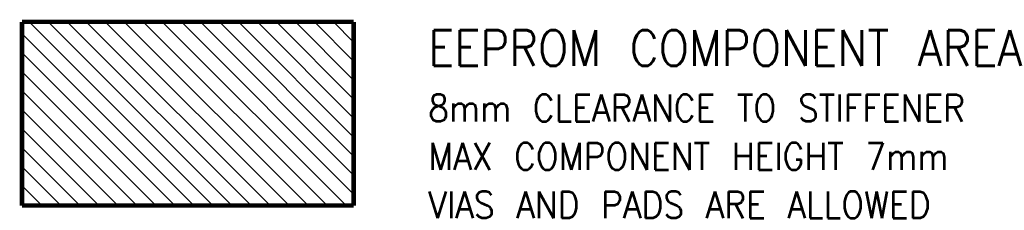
# Model space of a CAD drawing. Header units: inches. Extents: x 71 to 912, y 11 to 605.
# Tile 93 of 94: x 716 to 825, y 175 to 196. Entities that reach past the tile are written whole.
import ezdxf

# ---------------------------------------------------------------- set-up
doc = ezdxf.new("R2010")
doc.units = ezdxf.units.IN
doc.layers.add('1', color=7, linetype='Continuous')
doc.styles.add('CONVERTER_11', font='txt.shx', dxfattribs={"width": 0.9})

msp = doc.modelspace()

# ---------------------------------------------------------------- hatches: boundary and pattern name
at = {"layer": '1', "linetype": 'Continuous'}
h = msp.add_hatch(dxfattribs=at)
h.set_pattern_fill('_USER', color=1, scale=1.5, angle=135, pattern_type=0)
h.set_pattern_definition([(135, (0, 0), (-1.060660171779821, -1.060660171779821), [])])
h.paths.add_polyline_path([(752.750400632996, 195.6087139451), (752.750400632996, 175.1087139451), (715.750400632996, 175.1087139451), (715.750400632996, 195.6087139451)])

# ---------------------------------------------------------------- linework, layer by layer
at = {"layer": '1', "color": 7, "linetype": 'Continuous', "const_width": 0.5}
for points in [[(715.750400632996, 195.6087139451), (752.750400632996, 195.6087139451)], [(715.750400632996, 175.1087139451), (715.750400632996, 195.6087139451)], [(752.750400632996, 195.6087139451), (752.750400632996, 175.1087139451)], [(752.750400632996, 175.1087139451), (715.750400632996, 175.1087139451)]]:
    msp.add_lwpolyline(points, dxfattribs=at)

# ---------------------------------------------------------------- texts
at = {"layer": '1', "color": 3, "style": 'CONVERTER_11', "width": 0.9}
msp.add_text('EEPROM COMPONENT AREA', height=4, dxfattribs=at).set_placement((761.068924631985, 190.68567805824))
at = {"layer": '1', "color": 3, "insert": (761.068924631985, 173.68567805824), "char_height": 3, "attachment_point": 7, "line_spacing_factor": 1.08043217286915, "style": 'CONVERTER_11'}
msp.add_mtext('8mm CLEARANCE TO STIFFENER\\PMAX COMPONENT HEIGHT 7mm\\PVIAS AND PADS ARE ALLOWED', dxfattribs=at)

doc.saveas('drawing.dxf')
